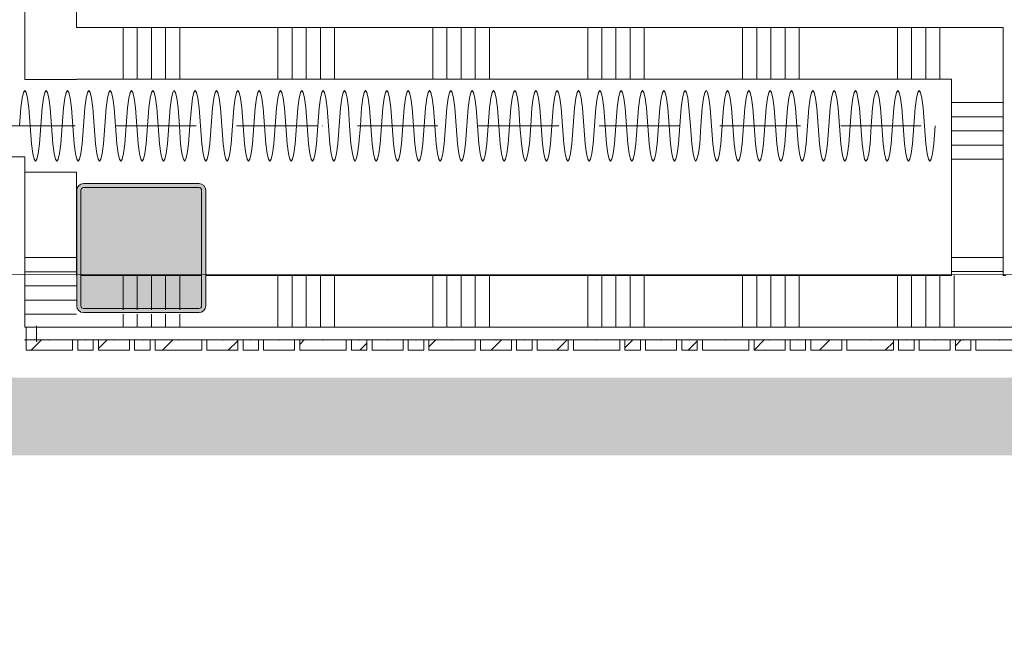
# Model space of a CAD drawing. Header units: millimetres. Extents: x -850 to 154668, y -80411 to 71019.
# Tile 149 of 236: x 38690 to 40597, y 29345 to 30570. Entities that reach past the tile are written whole.
import ezdxf

# ---------------------------------------------------------------- set-up
doc = ezdxf.new("R2010")
doc.units = ezdxf.units.MM
doc.header["$MEASUREMENT"] = 0
for name, pattern in [('B0602', [312.5, 0, -312.5]), ('B0701', [234.119993, 155.999994, -78.119999]), ('B0703', [468.700004, 312.5, -156.200004])]:
    doc.linetypes.add(name, pattern=pattern)
for name, color, linetype in [('New_22 NC Binnenwanden', 7, 'Continuous'), ('New_22 NC Binnenwanden Doorsnede-arcering', 7, 'Continuous'), ('New_72 VI kastenwanden', 7, 'Continuous'), ('New_Info Wandafwerking aanduiding', 7, 'Continuous'), ('New_Info Wandafwerking aanduiding Doorsnede-arcering', 7, 'Continuous'), ('New_Z Ruimtefuncties Zone omranding', 7, 'Continuous'), ('S-COLS-____-OTLN.RVT S', 7, 'Continuous'), ('S-COLS-____-OTLN.RVT S 2D arcering', 7, 'Continuous')]:
    doc.layers.add(name, color=color, linetype=linetype)
pattern_1 = [(45, (0, 0), (-63.63961, 63.63961), [])]

# ---------------------------------------------------------------- blocks, each defined once
blk = doc.blocks.new('Curtain Wall_83_1')
at = {"layer": 'New_22 NC Binnenwanden Doorsnede-arcering', "linetype": 'Continuous', "lineweight": 0, "true_color": 0x000000}
h = blk.add_hatch(dxfattribs=at)
h.set_pattern_fill('310_Naaldhout__01__0001', color=18, style=0, pattern_type=2)
h.set_pattern_definition(pattern_1)
h.paths.add_polyline_path([(38702.6, 29950), (38722.6, 29950), (38722.6, 29975), (38702.6, 29975)])
at = {"layer": 'New_22 NC Binnenwanden', "color": 7, "linetype": 'Continuous', "lineweight": 0}
for p, q in [((38722.6, 29975), (38702.6, 29975)), ((38702.6, 29975), (38702.6, 29950)), ((38722.6, 29975), (38722.6, 29950)), ((38722.6, 29950), (38702.6, 29950))]:
    blk.add_line(p, q, dxfattribs=at)
at = {"layer": 'New_22 NC Binnenwanden', "color": 9, "linetype": 'B0703', "lineweight": 0}
for p, q in [((38722.6, 29977.5), (38722.6, 29977.5)), ((38722.6, 29947.5), (38722.6, 29947.5))]:
    blk.add_line(p, q, dxfattribs=at)
at = {"layer": 'New_22 NC Binnenwanden', "color": 1, "linetype": 'Continuous', "lineweight": 0}
for p, q in [((38722.6, 29977.5), (38722.6, 29977.5)), ((38722.6, 29977.5), (38722.6, 29977.5)), ((38722.6, 29962.5), (38722.6, 29977.5)), ((38722.6, 29947.5), (38722.6, 29962.5)), ((38722.6, 29947.5), (38722.6, 29947.5))]:
    blk.add_line(p, q, dxfattribs=at)
at = {"layer": 'New_22 NC Binnenwanden', "color": 9, "linetype": 'B0703', "lineweight": 0}
blk.add_point((38722.6, 29962.5), dxfattribs=at)
at = {"layer": 'New_22 NC Binnenwanden', "color": 1, "linetype": 'Continuous', "lineweight": 0}
for p in [(38722.6, 29962.5), (38722.6, 29962.5), (38722.6, 29947.5)]:
    blk.add_point(p, dxfattribs=at)
blk = doc.blocks.new('Curtain Wall_92_1')
at = {"layer": 'New_22 NC Binnenwanden Doorsnede-arcering', "linetype": 'Continuous', "lineweight": 0, "true_color": 0x000000}
h = blk.add_hatch(dxfattribs=at)
h.set_pattern_fill('310_Naaldhout__01__0001', color=18, style=0, pattern_type=2)
h.set_pattern_definition(pattern_1)
h.paths.add_polyline_path([(38702.6, 29930), (38792.6, 29930), (38792.6, 29950), (38702.6, 29950)])
h = blk.add_hatch(dxfattribs=at)
h.set_pattern_fill('310_Naaldhout__01__0001', color=18, style=0, pattern_type=2)
h.set_pattern_definition(pattern_1)
h.paths.add_polyline_path([(38802.6, 29930), (38832.6, 29930), (38832.6, 29950), (38802.6, 29950)])
h = blk.add_hatch(dxfattribs=at)
h.set_pattern_fill('310_Naaldhout__01__0001', color=18, style=0, pattern_type=2)
h.set_pattern_definition(pattern_1)
h.paths.add_polyline_path([(38842.6, 29930), (38902.6, 29930), (38902.6, 29950), (38842.6, 29950)])
h = blk.add_hatch(dxfattribs=at)
h.set_pattern_fill('310_Naaldhout__01__0001', color=18, style=0, pattern_type=2)
h.set_pattern_definition(pattern_1)
h.paths.add_polyline_path([(38912.6, 29930), (38942.6, 29930), (38942.6, 29950), (38912.6, 29950)])
h = blk.add_hatch(dxfattribs=at)
h.set_pattern_fill('310_Naaldhout__01__0001', color=18, style=0, pattern_type=2)
h.set_pattern_definition(pattern_1)
h.paths.add_polyline_path([(38952.6, 29930), (39042.6, 29930), (39042.6, 29950), (38952.6, 29950)])
h = blk.add_hatch(dxfattribs=at)
h.set_pattern_fill('310_Naaldhout__01__0001', color=18, style=0, pattern_type=2)
h.set_pattern_definition(pattern_1)
h.paths.add_polyline_path([(39052.6, 29930), (39112.6, 29930), (39112.6, 29950), (39052.6, 29950)])
h = blk.add_hatch(dxfattribs=at)
h.set_pattern_fill('310_Naaldhout__01__0001', color=18, style=0, pattern_type=2)
h.set_pattern_definition(pattern_1)
h.paths.add_polyline_path([(39122.6, 29930), (39152.6, 29930), (39152.6, 29950), (39122.6, 29950)])
h = blk.add_hatch(dxfattribs=at)
h.set_pattern_fill('310_Naaldhout__01__0001', color=18, style=0, pattern_type=2)
h.set_pattern_definition(pattern_1)
h.paths.add_polyline_path([(39162.6, 29930), (39222.6, 29930), (39222.6, 29950), (39162.6, 29950)])
h = blk.add_hatch(dxfattribs=at)
h.set_pattern_fill('310_Naaldhout__01__0001', color=18, style=0, pattern_type=2)
h.set_pattern_definition(pattern_1)
h.paths.add_polyline_path([(39232.6, 29930), (39322.6, 29930), (39322.6, 29950), (39232.6, 29950)])
h = blk.add_hatch(dxfattribs=at)
h.set_pattern_fill('310_Naaldhout__01__0001', color=18, style=0, pattern_type=2)
h.set_pattern_definition(pattern_1)
h.paths.add_polyline_path([(39332.6, 29930), (39362.6, 29930), (39362.6, 29950), (39332.6, 29950)])
h = blk.add_hatch(dxfattribs=at)
h.set_pattern_fill('310_Naaldhout__01__0001', color=18, style=0, pattern_type=2)
h.set_pattern_definition(pattern_1)
h.paths.add_polyline_path([(39372.6, 29930), (39432.6, 29930), (39432.6, 29950), (39372.6, 29950)])
h = blk.add_hatch(dxfattribs=at)
h.set_pattern_fill('310_Naaldhout__01__0001', color=18, style=0, pattern_type=2)
h.set_pattern_definition(pattern_1)
h.paths.add_polyline_path([(39442.6, 29930), (39472.6, 29930), (39472.6, 29950), (39442.6, 29950)])
h = blk.add_hatch(dxfattribs=at)
h.set_pattern_fill('310_Naaldhout__01__0001', color=18, style=0, pattern_type=2)
h.set_pattern_definition(pattern_1)
h.paths.add_polyline_path([(39482.6, 29930), (39572.6, 29930), (39572.6, 29950), (39482.6, 29950)])
h = blk.add_hatch(dxfattribs=at)
h.set_pattern_fill('310_Naaldhout__01__0001', color=18, style=0, pattern_type=2)
h.set_pattern_definition(pattern_1)
h.paths.add_polyline_path([(39582.6, 29930), (39642.6, 29930), (39642.6, 29950), (39582.6, 29950)])
h = blk.add_hatch(dxfattribs=at)
h.set_pattern_fill('310_Naaldhout__01__0001', color=18, style=0, pattern_type=2)
h.set_pattern_definition(pattern_1)
h.paths.add_polyline_path([(39652.6, 29930), (39682.6, 29930), (39682.6, 29950), (39652.6, 29950)])
h = blk.add_hatch(dxfattribs=at)
h.set_pattern_fill('310_Naaldhout__01__0001', color=18, style=0, pattern_type=2)
h.set_pattern_definition(pattern_1)
h.paths.add_polyline_path([(39692.6, 29930), (39752.6, 29930), (39752.6, 29950), (39692.6, 29950)])
h = blk.add_hatch(dxfattribs=at)
h.set_pattern_fill('310_Naaldhout__01__0001', color=18, style=0, pattern_type=2)
h.set_pattern_definition(pattern_1)
h.paths.add_polyline_path([(39762.6, 29930), (39852.6, 29930), (39852.6, 29950), (39762.6, 29950)])
h = blk.add_hatch(dxfattribs=at)
h.set_pattern_fill('310_Naaldhout__01__0001', color=18, style=0, pattern_type=2)
h.set_pattern_definition(pattern_1)
h.paths.add_polyline_path([(39862.6, 29930), (39892.6, 29930), (39892.6, 29950), (39862.6, 29950)])
h = blk.add_hatch(dxfattribs=at)
h.set_pattern_fill('310_Naaldhout__01__0001', color=18, style=0, pattern_type=2)
h.set_pattern_definition(pattern_1)
h.paths.add_polyline_path([(39902.6, 29930), (39962.6, 29930), (39962.6, 29950), (39902.6, 29950)])
h = blk.add_hatch(dxfattribs=at)
h.set_pattern_fill('310_Naaldhout__01__0001', color=18, style=0, pattern_type=2)
h.set_pattern_definition(pattern_1)
h.paths.add_polyline_path([(39972.6, 29930), (40002.6, 29930), (40002.6, 29950), (39972.6, 29950)])
h = blk.add_hatch(dxfattribs=at)
h.set_pattern_fill('310_Naaldhout__01__0001', color=18, style=0, pattern_type=2)
h.set_pattern_definition(pattern_1)
h.paths.add_polyline_path([(40012.6, 29930), (40102.6, 29930), (40102.6, 29950), (40012.6, 29950)])
h = blk.add_hatch(dxfattribs=at)
h.set_pattern_fill('310_Naaldhout__01__0001', color=18, style=0, pattern_type=2)
h.set_pattern_definition(pattern_1)
h.paths.add_polyline_path([(40112.6, 29930), (40172.6, 29930), (40172.6, 29950), (40112.6, 29950)])
h = blk.add_hatch(dxfattribs=at)
h.set_pattern_fill('310_Naaldhout__01__0001', color=18, style=0, pattern_type=2)
h.set_pattern_definition(pattern_1)
h.paths.add_polyline_path([(40182.6, 29930), (40212.6, 29930), (40212.6, 29950), (40182.6, 29950)])
h = blk.add_hatch(dxfattribs=at)
h.set_pattern_fill('310_Naaldhout__01__0001', color=18, style=0, pattern_type=2)
h.set_pattern_definition(pattern_1)
h.paths.add_polyline_path([(40222.6, 29930), (40282.6, 29930), (40282.6, 29950), (40222.6, 29950)])
h = blk.add_hatch(dxfattribs=at)
h.set_pattern_fill('310_Naaldhout__01__0001', color=18, style=0, pattern_type=2)
h.set_pattern_definition(pattern_1)
h.paths.add_polyline_path([(40292.6, 29930), (40382.6, 29930), (40382.6, 29950), (40292.6, 29950)])
h = blk.add_hatch(dxfattribs=at)
h.set_pattern_fill('310_Naaldhout__01__0001', color=18, style=0, pattern_type=2)
h.set_pattern_definition(pattern_1)
h.paths.add_polyline_path([(40392.6, 29930), (40422.6, 29930), (40422.6, 29950), (40392.6, 29950)])
h = blk.add_hatch(dxfattribs=at)
h.set_pattern_fill('310_Naaldhout__01__0001', color=18, style=0, pattern_type=2)
h.set_pattern_definition(pattern_1)
h.paths.add_polyline_path([(40432.6, 29930), (40492.6, 29930), (40492.6, 29950), (40432.6, 29950)])
h = blk.add_hatch(dxfattribs=at)
h.set_pattern_fill('310_Naaldhout__01__0001', color=18, style=0, pattern_type=2)
h.set_pattern_definition(pattern_1)
h.paths.add_polyline_path([(40502.6, 29930), (40532.6, 29930), (40532.6, 29950), (40502.6, 29950)])
h = blk.add_hatch(dxfattribs=at)
h.set_pattern_fill('310_Naaldhout__01__0001', color=18, style=0, pattern_type=2)
h.set_pattern_definition(pattern_1)
h.paths.add_polyline_path([(40542.6, 29930), (40632.6, 29930), (40632.6, 29950), (40542.6, 29950)])
at = {"layer": 'New_22 NC Binnenwanden', "color": 9, "linetype": 'B0703', "lineweight": 0}
for p, q in [((38747.6, 29950), (38700, 29950)), ((38817.6, 29950), (38747.6, 29950)), ((38872.6, 29950), (38817.6, 29950)), ((38927.6, 29950), (38872.6, 29950)), ((38997.6, 29950), (38927.6, 29950)), ((39082.6, 29950), (38997.6, 29950)), ((39137.6, 29950), (39082.6, 29950)), ((39192.6, 29950), (39137.6, 29950)), ((39277.6, 29950), (39192.6, 29950)), ((39347.6, 29950), (39277.6, 29950)), ((39402.6, 29950), (39347.6, 29950)), ((39457.6, 29950), (39402.6, 29950)), ((39527.6, 29950), (39457.6, 29950)), ((39612.6, 29950), (39527.6, 29950)), ((39667.6, 29950), (39612.6, 29950)), ((39722.6, 29950), (39667.6, 29950)), ((39807.6, 29950), (39722.6, 29950)), ((39877.6, 29950), (39807.6, 29950)), ((39932.6, 29950), (39877.6, 29950)), ((39987.6, 29950), (39932.6, 29950)), ((40057.6, 29950), (39987.6, 29950)), ((40142.6, 29950), (40057.6, 29950)), ((40197.6, 29950), (40142.6, 29950)), ((40252.6, 29950), (40197.6, 29950)), ((40337.6, 29950), (40252.6, 29950)), ((40407.6, 29950), (40337.6, 29950)), ((40462.6, 29950), (40407.6, 29950)), ((40517.6, 29950), (40462.6, 29950)), ((40587.6, 29950), (40517.6, 29950)), ((40672.6, 29950), (40587.6, 29950))]:
    blk.add_line(p, q, dxfattribs=at)
at = {"layer": 'New_22 NC Binnenwanden', "color": 1, "linetype": 'Continuous', "lineweight": 0}
for p, q in [((38700, 29950), (38747.6, 29950)), ((38747.6, 29950), (38817.6, 29950)), ((38817.6, 29950), (38872.6, 29950)), ((38872.6, 29950), (38927.6, 29950)), ((38927.6, 29950), (38997.6, 29950)), ((38997.6, 29950), (39082.6, 29950)), ((39082.6, 29950), (39137.6, 29950)), ((39137.6, 29950), (39192.6, 29950)), ((39192.6, 29950), (39277.6, 29950)), ((39277.6, 29950), (39347.6, 29950)), ((39347.6, 29950), (39402.6, 29950)), ((39402.6, 29950), (39457.6, 29950)), ((39457.6, 29950), (39527.6, 29950)), ((39527.6, 29950), (39612.6, 29950)), ((39612.6, 29950), (39667.6, 29950)), ((39667.6, 29950), (39722.6, 29950)), ((39722.6, 29950), (39807.6, 29950)), ((39807.6, 29950), (39877.6, 29950)), ((39877.6, 29950), (39932.6, 29950)), ((39932.6, 29950), (39987.6, 29950)), ((39987.6, 29950), (40057.6, 29950)), ((40057.6, 29950), (40142.6, 29950)), ((40142.6, 29950), (40197.6, 29950)), ((40197.6, 29950), (40252.6, 29950)), ((40252.6, 29950), (40337.6, 29950)), ((40337.6, 29950), (40407.6, 29950)), ((40407.6, 29950), (40462.6, 29950)), ((40462.6, 29950), (40517.6, 29950)), ((40517.6, 29950), (40587.6, 29950)), ((40587.6, 29950), (40672.6, 29950))]:
    blk.add_line(p, q, dxfattribs=at)
at = {"layer": 'New_22 NC Binnenwanden', "color": 7, "linetype": 'Continuous', "lineweight": 0}
for p, q in [((38702.6, 29950), (38702.6, 29930)), ((38792.6, 29950), (38702.6, 29950)), ((38792.6, 29950), (38792.6, 29930)), ((38802.6, 29950), (38802.6, 29930)), ((38832.6, 29950), (38802.6, 29950)), ((38832.6, 29950), (38832.6, 29930)), ((38842.6, 29950), (38842.6, 29930)), ((38902.6, 29950), (38842.6, 29950)), ((38902.6, 29950), (38902.6, 29930)), ((38912.6, 29950), (38912.6, 29930)), ((38942.6, 29950), (38912.6, 29950)), ((38942.6, 29950), (38942.6, 29930)), ((38952.6, 29950), (38952.6, 29930)), ((39042.6, 29950), (38952.6, 29950)), ((39042.6, 29950), (39042.6, 29930)), ((39052.6, 29950), (39052.6, 29930)), ((39112.6, 29950), (39052.6, 29950)), ((39112.6, 29950), (39112.6, 29930)), ((39122.6, 29950), (39122.6, 29930)), ((39152.6, 29950), (39122.6, 29950)), ((39152.6, 29950), (39152.6, 29930)), ((39162.6, 29950), (39162.6, 29930)), ((39222.6, 29950), (39162.6, 29950)), ((39222.6, 29950), (39222.6, 29930)), ((39232.6, 29950), (39232.6, 29930)), ((39322.6, 29950), (39232.6, 29950)), ((39322.6, 29950), (39322.6, 29930)), ((39332.6, 29950), (39332.6, 29930)), ((39362.6, 29950), (39332.6, 29950)), ((39362.6, 29950), (39362.6, 29930)), ((39372.6, 29950), (39372.6, 29930)), ((39432.6, 29950), (39372.6, 29950)), ((39432.6, 29950), (39432.6, 29930)), ((39442.6, 29950), (39442.6, 29930)), ((39472.6, 29950), (39442.6, 29950)), ((39472.6, 29950), (39472.6, 29930)), ((39482.6, 29950), (39482.6, 29930)), ((39572.6, 29950), (39482.6, 29950)), ((39572.6, 29950), (39572.6, 29930)), ((39582.6, 29950), (39582.6, 29930)), ((39642.6, 29950), (39582.6, 29950)), ((39642.6, 29950), (39642.6, 29930)), ((39652.6, 29950), (39652.6, 29930)), ((39682.6, 29950), (39652.6, 29950)), ((39682.6, 29950), (39682.6, 29930)), ((39692.6, 29950), (39692.6, 29930)), ((39752.6, 29950), (39692.6, 29950)), ((39752.6, 29950), (39752.6, 29930)), ((39762.6, 29950), (39762.6, 29930)), ((39852.6, 29950), (39762.6, 29950)), ((39852.6, 29950), (39852.6, 29930)), ((39862.6, 29950), (39862.6, 29930)), ((39892.6, 29950), (39862.6, 29950)), ((39892.6, 29950), (39892.6, 29930)), ((39902.6, 29950), (39902.6, 29930)), ((39962.6, 29950), (39902.6, 29950)), ((39962.6, 29950), (39962.6, 29930)), ((39972.6, 29950), (39972.6, 29930)), ((40002.6, 29950), (39972.6, 29950)), ((40002.6, 29950), (40002.6, 29930)), ((40012.6, 29950), (40012.6, 29930)), ((40102.6, 29950), (40012.6, 29950)), ((40102.6, 29950), (40102.6, 29930)), ((40112.6, 29950), (40112.6, 29930)), ((40172.6, 29950), (40112.6, 29950)), ((40172.6, 29950), (40172.6, 29930)), ((40182.6, 29950), (40182.6, 29930)), ((40212.6, 29950), (40182.6, 29950)), ((40212.6, 29950), (40212.6, 29930)), ((40222.6, 29950), (40222.6, 29930)), ((40282.6, 29950), (40222.6, 29950)), ((40282.6, 29950), (40282.6, 29930)), ((40292.6, 29950), (40292.6, 29930)), ((40382.6, 29950), (40292.6, 29950)), ((40382.6, 29950), (40382.6, 29930)), ((40392.6, 29950), (40392.6, 29930)), ((40422.6, 29950), (40392.6, 29950)), ((40422.6, 29950), (40422.6, 29930)), ((40432.6, 29950), (40432.6, 29930)), ((40492.6, 29950), (40432.6, 29950)), ((40492.6, 29950), (40492.6, 29930)), ((40502.6, 29950), (40502.6, 29930)), ((40532.6, 29950), (40502.6, 29950)), ((40532.6, 29950), (40532.6, 29930)), ((40542.6, 29950), (40542.6, 29930)), ((40632.6, 29950), (40542.6, 29950)), ((38792.6, 29930), (38702.6, 29930)), ((38832.6, 29930), (38802.6, 29930)), ((38902.6, 29930), (38842.6, 29930)), ((38942.6, 29930), (38912.6, 29930)), ((39042.6, 29930), (38952.6, 29930)), ((39112.6, 29930), (39052.6, 29930)), ((39152.6, 29930), (39122.6, 29930)), ((39222.6, 29930), (39162.6, 29930)), ((39322.6, 29930), (39232.6, 29930)), ((39362.6, 29930), (39332.6, 29930)), ((39432.6, 29930), (39372.6, 29930)), ((39472.6, 29930), (39442.6, 29930)), ((39572.6, 29930), (39482.6, 29930)), ((39642.6, 29930), (39582.6, 29930)), ((39682.6, 29930), (39652.6, 29930)), ((39752.6, 29930), (39692.6, 29930)), ((39852.6, 29930), (39762.6, 29930)), ((39892.6, 29930), (39862.6, 29930)), ((39962.6, 29930), (39902.6, 29930)), ((40002.6, 29930), (39972.6, 29930)), ((40102.6, 29930), (40012.6, 29930)), ((40172.6, 29930), (40112.6, 29930)), ((40212.6, 29930), (40182.6, 29930)), ((40282.6, 29930), (40222.6, 29930)), ((40382.6, 29930), (40292.6, 29930)), ((40422.6, 29930), (40392.6, 29930)), ((40492.6, 29930), (40432.6, 29930)), ((40532.6, 29930), (40502.6, 29930)), ((40632.6, 29930), (40542.6, 29930))]:
    blk.add_line(p, q, dxfattribs=at)
at = {"layer": 'New_22 NC Binnenwanden', "color": 9, "linetype": 'B0703', "lineweight": 0}
for p in [(38700, 29950), (38747.6, 29950), (38817.6, 29950), (38872.6, 29950), (38927.6, 29950), (38997.6, 29950), (39082.6, 29950), (39137.6, 29950), (39192.6, 29950), (39277.6, 29950), (39347.6, 29950), (39402.6, 29950), (39457.6, 29950), (39527.6, 29950), (39612.6, 29950), (39667.6, 29950), (39722.6, 29950), (39807.6, 29950), (39877.6, 29950), (39932.6, 29950), (39987.6, 29950), (40057.6, 29950), (40142.6, 29950), (40197.6, 29950), (40252.6, 29950), (40337.6, 29950), (40407.6, 29950), (40462.6, 29950), (40517.6, 29950), (40587.6, 29950)]:
    blk.add_point(p, dxfattribs=at)
at = {"layer": 'New_22 NC Binnenwanden', "color": 1, "linetype": 'Continuous', "lineweight": 0}
for p in [(38700, 29950), (38747.6, 29950), (38817.6, 29950), (38872.6, 29950), (38927.6, 29950), (38997.6, 29950), (39082.6, 29950), (39137.6, 29950), (39192.6, 29950), (39277.6, 29950), (39347.6, 29950), (39402.6, 29950), (39457.6, 29950), (39527.6, 29950), (39612.6, 29950), (39667.6, 29950), (39722.6, 29950), (39807.6, 29950), (39877.6, 29950), (39932.6, 29950), (39987.6, 29950), (40057.6, 29950), (40142.6, 29950), (40197.6, 29950), (40252.6, 29950), (40337.6, 29950), (40407.6, 29950), (40462.6, 29950), (40517.6, 29950), (40587.6, 29950)]:
    blk.add_point(p, dxfattribs=at)
blk = doc.blocks.new('*X1107')
at = {"layer": 'New_22 NC Binnenwanden Doorsnede-arcering', "color": 254, "linetype": 'Continuous', "lineweight": 0, "true_color": 0xe9ebeb}
for p, q in [((39190.3, 29975), (39190.3, 30075)), ((39217.7, 29975), (39217.7, 30075)), ((39245.1, 29975), (39245.1, 30075)), ((39272.6, 29975), (39272.6, 30075)), ((39300, 29975), (39300, 30075)), ((39490.3, 29975), (39490.3, 30075)), ((39517.7, 29975), (39517.7, 30075)), ((39545.1, 29975), (39545.1, 30075)), ((39572.6, 29975), (39572.6, 30075)), ((39600, 29975), (39600, 30075)), ((39790.3, 29975), (39790.3, 30075)), ((39817.7, 29975), (39817.7, 30075)), ((39845.1, 29975), (39845.1, 30075)), ((39872.6, 29975), (39872.6, 30075)), ((39900, 29975), (39900, 30075)), ((40090.3, 29975), (40090.3, 30075)), ((40117.7, 29975), (40117.7, 30075)), ((40145.1, 29975), (40145.1, 30075)), ((40172.6, 29975), (40172.6, 30075)), ((40200, 29975), (40200, 30075)), ((40390.3, 29975), (40390.3, 30075)), ((40417.7, 29975), (40417.7, 30075)), ((40445.1, 29975), (40445.1, 30075)), ((40472.6, 29975), (40472.6, 30075)), ((40500, 29975), (40500, 30075)), ((38890.3, 29975), (38890.3, 30000)), ((38917.7, 29975), (38917.7, 30000)), ((38945.1, 29975), (38945.1, 30000)), ((38972.6, 29975), (38972.6, 30000)), ((39000, 29975), (39000, 30000))]:
    blk.add_line(p, q, dxfattribs=at)
blk = doc.blocks.new('*X1110')
at = {"layer": 'New_22 NC Binnenwanden Doorsnede-arcering', "color": 254, "linetype": 'Continuous', "lineweight": 0, "true_color": 0xe9ebeb}
for p, q in [((38890.3, 30008), (38890.3, 30075)), ((38917.7, 30008), (38917.7, 30075)), ((38945.1, 30008), (38945.1, 30075)), ((38972.6, 30008), (38972.6, 30075)), ((39000, 30008), (39000, 30075))]:
    blk.add_line(p, q, dxfattribs=at)
blk = doc.blocks.new('Wall_185_1', base_point=(42574.9, 30075))
at = {"layer": 'New_22 NC Binnenwanden', "color": 8, "linetype": 'Continuous', "lineweight": 0, "true_color": 0x778488, "flags": 128}
for points in [[(39042, 30075), (38808, 30075)], [(40495.1, 30075), (39050, 30075)], [(40600.1, 30075), (40595.1, 30075)], [(38800, 29975), (40600.1, 29975)]]:
    blk.add_lwpolyline(points, dxfattribs=at)
at = {"layer": 'New_22 NC Binnenwanden', "color": 8, "lineweight": 0, "true_color": 0x778488}
for name in ['*X1107', '*X1110']:
    blk.add_blockref(name, (0, 0), dxfattribs=at)
blk = doc.blocks.new('*X1752')
at = {"layer": 'New_22 NC Binnenwanden Doorsnede-arcering', "color": 254, "linetype": 'Continuous', "lineweight": 0, "true_color": 0xe9ebeb}
for p, q in [((40495.1, 30409.7), (40595.1, 30409.7)), ((40495.1, 30382.3), (40595.1, 30382.3)), ((40495.1, 30354.9), (40595.1, 30354.9)), ((40495.1, 30327.4), (40595.1, 30327.4)), ((40495.1, 30300), (40595.1, 30300)), ((40495.1, 30109.7), (40595.1, 30109.7)), ((40495.1, 30082.3), (40595.1, 30082.3))]:
    blk.add_line(p, q, dxfattribs=at)
blk = doc.blocks.new('Wall_361_1', base_point=(40595.1, 30075))
at = {"layer": 'New_22 NC Binnenwanden', "color": 8, "linetype": 'Continuous', "lineweight": 0, "true_color": 0x778488, "flags": 128}
for points in [[(40595.1, 30555), (40495.1, 30555)], [(40595.1, 30075), (40595.1, 30555)], [(40495.1, 30455), (40495.1, 30075)]]:
    blk.add_lwpolyline(points, dxfattribs=at)
at = {"layer": 'New_22 NC Binnenwanden', "color": 8, "lineweight": 0, "true_color": 0x778488}
blk.add_blockref('*X1752', (0, 0), dxfattribs=at)
blk = doc.blocks.new('*X1756')
at = {"layer": 'New_22 NC Binnenwanden Doorsnede-arcering', "color": 254, "linetype": 'Continuous', "lineweight": 0, "true_color": 0xe9ebeb}
for p, q in [((38890.3, 30455), (38890.3, 30555)), ((38917.7, 30455), (38917.7, 30555)), ((38945.1, 30455), (38945.1, 30555)), ((38972.6, 30455), (38972.6, 30555)), ((39000, 30455), (39000, 30555)), ((39190.3, 30455), (39190.3, 30555)), ((39217.7, 30455), (39217.7, 30555)), ((39245.1, 30455), (39245.1, 30555)), ((39272.6, 30455), (39272.6, 30555)), ((39300, 30455), (39300, 30555)), ((39490.3, 30455), (39490.3, 30555)), ((39517.7, 30455), (39517.7, 30555)), ((39545.1, 30455), (39545.1, 30555)), ((39572.6, 30455), (39572.6, 30555)), ((39600, 30455), (39600, 30555)), ((39790.3, 30455), (39790.3, 30555)), ((39817.7, 30455), (39817.7, 30555)), ((39845.1, 30455), (39845.1, 30555)), ((39872.6, 30455), (39872.6, 30555)), ((39900, 30455), (39900, 30555)), ((40090.3, 30455), (40090.3, 30555)), ((40117.7, 30455), (40117.7, 30555)), ((40145.1, 30455), (40145.1, 30555)), ((40172.6, 30455), (40172.6, 30555)), ((40200, 30455), (40200, 30555)), ((40390.3, 30455), (40390.3, 30555)), ((40417.7, 30455), (40417.7, 30555)), ((40445.1, 30455), (40445.1, 30555)), ((40472.6, 30455), (40472.6, 30555))]:
    blk.add_line(p, q, dxfattribs=at)
blk = doc.blocks.new('Wall_362_1', base_point=(40595.1, 30555))
at = {"layer": 'New_22 NC Binnenwanden', "color": 8, "linetype": 'Continuous', "lineweight": 0, "true_color": 0x778488, "flags": 128}
for points in [[(40495.1, 30555), (38800, 30555)], [(38800, 30455), (40495.1, 30455)]]:
    blk.add_lwpolyline(points, dxfattribs=at)
at = {"layer": 'New_22 NC Binnenwanden', "color": 8, "lineweight": 0, "true_color": 0x778488}
blk.add_blockref('*X1756', (0, 0), dxfattribs=at)
blk = doc.blocks.new('Column 140[140]_1', base_point=(0.5, 3))
at = {"layer": 'S-COLS-____-OTLN.RVT S 2D arcering', "linetype": 'Continuous', "lineweight": 0, "true_color": 0x778488}
h = blk.add_hatch(color=8, dxfattribs=at)
h.paths.add_polyline_path([(38800.5, 30016), (38801.5, 30011), (38804.3, 30006.8), (38808.5, 30004), (38813.5, 30003), (39037.5, 30003), (39042.5, 30004), (39046.7, 30006.8), (39049.5, 30011), (39050.5, 30016), (39050.5, 30240), (39049.5, 30244.9), (39046.7, 30249.2), (39042.5, 30252), (39037.5, 30253), (38813.5, 30253), (38808.5, 30252), (38804.3, 30249.2), (38801.5, 30244.9), (38800.5, 30240)])
h.paths.add_polyline_path([(39037.5, 30011), (38813.5, 30011), (38811.6, 30011.3), (38810, 30012.4), (38808.9, 30014), (38808.5, 30016), (38808.5, 30240), (38808.9, 30241.9), (38810, 30243.5), (38811.6, 30244.6), (38813.5, 30245), (39037.5, 30245), (39039.4, 30244.6), (39041.1, 30243.5), (39042.1, 30241.9), (39042.5, 30240), (39042.5, 30016), (39042.1, 30014), (39041.1, 30012.4), (39039.4, 30011.3)], flags=0)
blk.add_hatch(color=8, dxfattribs=at).paths.add_polyline_path([(39037.5, 30245), (38813.5, 30245), (38811.6, 30244.6), (38810, 30243.5), (38808.9, 30241.9), (38808.5, 30240), (38808.5, 30016), (38808.9, 30014), (38810, 30012.4), (38811.6, 30011.3), (38813.5, 30011), (39037.5, 30011), (39039.4, 30011.3), (39041.1, 30012.4), (39042.1, 30014), (39042.5, 30016), (39042.5, 30240), (39042.1, 30241.9), (39041.1, 30243.5), (39039.4, 30244.6)])
at = {"layer": 'S-COLS-____-OTLN.RVT S', "color": 1, "linetype": 'Continuous', "lineweight": 0}
for p, q in [((38813.5, 30253), (38808.5, 30252)), ((39037.5, 30253), (38813.5, 30253)), ((39042.5, 30252), (39037.5, 30253)), ((38801.5, 30244.9), (38800.5, 30240)), ((38800.5, 30240), (38800.5, 30016)), ((38804.3, 30249.2), (38801.5, 30244.9)), ((38808.5, 30252), (38804.3, 30249.2)), ((38808.5, 30240), (38808.9, 30241.9)), ((38808.5, 30016), (38808.5, 30240)), ((38808.9, 30241.9), (38810, 30243.5)), ((38810, 30243.5), (38811.6, 30244.6)), ((38811.6, 30244.6), (38813.5, 30245)), ((38813.5, 30245), (39037.5, 30245)), ((39037.5, 30245), (39039.4, 30244.6)), ((39039.4, 30244.6), (39041.1, 30243.5)), ((39041.1, 30243.5), (39042.1, 30241.9)), ((39042.1, 30241.9), (39042.5, 30240)), ((39046.7, 30249.2), (39042.5, 30252)), ((39042.5, 30240), (39042.5, 30016)), ((39049.5, 30244.9), (39046.7, 30249.2)), ((39050.5, 30240), (39049.5, 30244.9)), ((39050.5, 30016), (39050.5, 30240)), ((38800.5, 30016), (38801.5, 30011)), ((38801.5, 30011), (38804.3, 30006.8)), ((38804.3, 30006.8), (38808.5, 30004)), ((38808.9, 30014), (38808.5, 30016)), ((38810, 30012.4), (38808.9, 30014)), ((38811.6, 30011.3), (38810, 30012.4)), ((38813.5, 30011), (38811.6, 30011.3)), ((39037.5, 30011), (38813.5, 30011)), ((39039.4, 30011.3), (39037.5, 30011)), ((39041.1, 30012.4), (39039.4, 30011.3)), ((39042.1, 30014), (39041.1, 30012.4)), ((39042.5, 30016), (39042.1, 30014)), ((39042.5, 30004), (39046.7, 30006.8)), ((39046.7, 30006.8), (39049.5, 30011)), ((39049.5, 30011), (39050.5, 30016)), ((38808.5, 30004), (38813.5, 30003)), ((38813.5, 30003), (39037.5, 30003)), ((39037.5, 30003), (39042.5, 30004))]:
    blk.add_line(p, q, dxfattribs=at)
blk = doc.blocks.new('*X3221')
at = {"layer": 'New_22 NC Binnenwanden Doorsnede-arcering', "color": 254, "linetype": 'Continuous', "lineweight": 0, "true_color": 0xe9ebeb}
for p, q in [((38700, 31307.9), (38800, 31307.9)), ((38700, 31280.5), (38800, 31280.5)), ((38700, 31253), (38800, 31253)), ((38700, 31225.6), (38800, 31225.6)), ((38700, 31198.2), (38800, 31198.2)), ((38700, 31007.9), (38800, 31007.9)), ((38700, 30980.5), (38800, 30980.5)), ((38700, 30953), (38800, 30953)), ((38700, 30925.6), (38800, 30925.6)), ((38700, 30898.2), (38800, 30898.2)), ((38700, 30707.9), (38800, 30707.9)), ((38700, 30680.5), (38800, 30680.5)), ((38700, 30653), (38800, 30653)), ((38700, 30625.6), (38800, 30625.6)), ((38700, 30598.2), (38800, 30598.2))]:
    blk.add_line(p, q, dxfattribs=at)
blk = doc.blocks.new('Wall_691_1', base_point=(38800, 31354.9))
at = {"layer": 'New_22 NC Binnenwanden', "color": 8, "linetype": 'Continuous', "lineweight": 0, "true_color": 0x778488, "flags": 128}
for points in [[(38700, 31354.9), (38700, 30454.8)], [(38800, 31354.9), (38700, 31354.9)], [(38800, 30555), (38800, 31354.9)], [(38800, 30454.8), (38700, 30454.8)]]:
    blk.add_lwpolyline(points, dxfattribs=at)
at = {"layer": 'New_22 NC Binnenwanden', "color": 8, "lineweight": 0, "true_color": 0x778488}
blk.add_blockref('*X3221', (0, 0), dxfattribs=at)
blk = doc.blocks.new('*X3223')
at = {"layer": 'New_22 NC Binnenwanden Doorsnede-arcering', "color": 254, "linetype": 'Continuous', "lineweight": 0, "true_color": 0xe9ebeb}
for p, q in [((38700, 30109.5), (38800, 30109.5)), ((38700, 30082), (38800, 30082)), ((38700, 30054.6), (38800, 30054.6)), ((38700, 30027.2), (38800, 30027.2)), ((38700, 29999.7), (38800, 29999.7))]:
    blk.add_line(p, q, dxfattribs=at)
blk = doc.blocks.new('Wall_692_1', base_point=(38800, 30275))
at = {"layer": 'New_22 NC Binnenwanden', "color": 8, "linetype": 'Continuous', "lineweight": 0, "true_color": 0x778488, "flags": 128}
for points in [[(38700, 30275), (38700, 29975)], [(38800, 30275), (38700, 30275)], [(38800, 30075), (38800, 30275)], [(38800, 29975), (38700, 29975)]]:
    blk.add_lwpolyline(points, dxfattribs=at)
at = {"layer": 'New_22 NC Binnenwanden', "color": 8, "lineweight": 0, "true_color": 0x778488}
blk.add_blockref('*X3223', (0, 0), dxfattribs=at)
blk = doc.blocks.new('Wall_751_1', base_point=(30965.6, 29876.7))
at = {"layer": 'New_Info Wandafwerking aanduiding Doorsnede-arcering', "linetype": 'Continuous', "lineweight": 0, "true_color": 0x99a3a6}
blk.add_hatch(color=253, dxfattribs=at).paths.add_polyline_path([(30965, 29726.7), (47275.4, 29726.7), (47275.4, 29876.7), (30965.6, 29876.7)])
blk = doc.blocks.new('Curtain #1580_3')
at = {"layer": 'New_72 VI kastenwanden', "color": 255, "linetype": 'B0602', "lineweight": 0}
blk.add_line((0, 0), (8377.2, 0), dxfattribs=at)
at = {"layer": 'New_72 VI kastenwanden', "color": 255, "linetype": 'B0701', "lineweight": 0}
blk.add_line((0, 0), (8377.2, 0), dxfattribs=at)
at = {"layer": 'New_72 VI kastenwanden', "color": 7, "linetype": 'Continuous', "lineweight": 0, "flags": 128}
blk.add_lwpolyline([(8377.2, 0), (8374.6, 34.8), (8372, 53.5), (8369.4, 64.6), (8366.9, 68.2), (8364.3, 64.6), (8361.7, 53.5), (8359.1, 34.8), (8356.6, 0), (8354, -34.8), (8351.4, -53.5), (8348.8, -64.6), (8346.2, -68.2), (8343.7, -64.6), (8341.1, -53.5), (8338.5, -34.8), (8335.9, 0), (8333.3, 34.8), (8330.8, 53.5), (8328.2, 64.6), (8325.6, 68.2), (8323, 64.6), (8320.5, 53.5), (8317.9, 34.8), (8315.3, 0), (8312.7, -34.8), (8310.1, -53.5), (8307.6, -64.6), (8305, -68.2), (8302.4, -64.6), (8299.8, -53.5), (8297.3, -34.8), (8294.7, 0), (8292.1, 34.8), (8289.5, 53.5), (8286.9, 64.6), (8284.4, 68.2), (8281.8, 64.6), (8279.2, 53.5), (8276.6, 34.8), (8274.1, 0), (8271.5, -34.8), (8268.9, -53.5), (8266.3, -64.6), (8263.7, -68.2), (8261.2, -64.6), (8258.6, -53.5), (8256, -34.8), (8253.4, 0), (8250.9, 34.8), (8248.3, 53.5), (8245.7, 64.6), (8243.1, 68.2), (8240.5, 64.6), (8238, 53.5), (8235.4, 34.8), (8232.8, 0), (8230.2, -34.8), (8227.6, -53.5), (8225.1, -64.6), (8222.5, -68.2), (8219.9, -64.6), (8217.3, -53.5), (8214.8, -34.8), (8212.2, 0), (8209.6, 34.8), (8207, 53.5), (8204.4, 64.6), (8201.9, 68.2), (8199.3, 64.6), (8196.7, 53.5), (8194.1, 34.8), (8191.6, 0), (8189, -34.8), (8186.4, -53.5), (8183.8, -64.6), (8181.2, -68.2), (8178.7, -64.6), (8176.1, -53.5), (8173.5, -34.8), (8170.9, 0), (8168.4, 34.8), (8165.8, 53.5), (8163.2, 64.6), (8160.6, 68.2), (8158, 64.6), (8155.5, 53.5), (8152.9, 34.8), (8150.3, 0), (8147.7, -34.8), (8145.2, -53.5), (8142.6, -64.6), (8140, -68.2), (8137.4, -64.6), (8134.8, -53.5), (8132.3, -34.8), (8129.7, 0), (8127.1, 34.8), (8124.5, 53.5), (8121.9, 64.6), (8119.4, 68.2), (8116.8, 64.6), (8114.2, 53.5), (8111.6, 34.8), (8109.1, 0), (8106.5, -34.8), (8103.9, -53.5), (8101.3, -64.6), (8098.7, -68.2), (8096.2, -64.6), (8093.6, -53.5), (8091, -34.8), (8088.4, 0), (8085.9, 34.8), (8083.3, 53.5), (8080.7, 64.6), (8078.1, 68.2), (8075.5, 64.6), (8073, 53.5), (8070.4, 34.8), (8067.8, 0), (8065.2, -34.8), (8062.7, -53.5), (8060.1, -64.6), (8057.5, -68.2), (8054.9, -64.6), (8052.3, -53.5), (8049.8, -34.8), (8047.2, 0), (8044.6, 34.8), (8042, 53.5), (8039.5, 64.6), (8036.9, 68.2), (8034.3, 64.6), (8031.7, 53.5), (8029.1, 34.8), (8026.6, 0), (8024, -34.8), (8021.4, -53.5), (8018.8, -64.6), (8016.3, -68.2), (8013.7, -64.6), (8011.1, -53.5), (8008.5, -34.8), (8005.9, 0), (8003.4, 34.8), (8000.8, 53.5), (7998.2, 64.6), (7995.6, 68.2), (7993, 64.6), (7990.5, 53.5), (7987.9, 34.8), (7985.3, 0), (7982.7, -34.8), (7980.2, -53.5), (7977.6, -64.6), (7975, -68.2), (7972.4, -64.6), (7969.8, -53.5), (7967.3, -34.8), (7964.7, 0), (7962.1, 34.8), (7959.5, 53.5), (7957, 64.6), (7954.4, 68.2), (7951.8, 64.6), (7949.2, 53.5), (7946.6, 34.8), (7944.1, 0), (7941.5, -34.8), (7938.9, -53.5), (7936.3, -64.6), (7933.8, -68.2), (7931.2, -64.6), (7928.6, -53.5), (7926, -34.8), (7923.4, 0), (7920.9, 34.8), (7918.3, 53.5), (7915.7, 64.6), (7913.1, 68.2), (7910.6, 64.6), (7908, 53.5), (7905.4, 34.8), (7902.8, 0), (7900.2, -34.8), (7897.7, -53.5), (7895.1, -64.6), (7892.5, -68.2), (7889.9, -64.6), (7887.3, -53.5), (7884.8, -34.8), (7882.2, 0), (7879.6, 34.8), (7877, 53.5), (7874.5, 64.6), (7871.9, 68.2), (7869.3, 64.6), (7866.7, 53.5), (7864.1, 34.8), (7861.6, 0), (7859, -34.8), (7856.4, -53.5), (7853.8, -64.6), (7851.3, -68.2), (7848.7, -64.6), (7846.1, -53.5), (7843.5, -34.8), (7840.9, 0), (7838.4, 34.8), (7835.8, 53.5), (7833.2, 64.6), (7830.6, 68.2), (7828.1, 64.6), (7825.5, 53.5), (7822.9, 34.8), (7820.3, 0), (7817.7, -34.8), (7815.2, -53.5), (7812.6, -64.6), (7810, -68.2), (7807.4, -64.6), (7804.9, -53.5), (7802.3, -34.8), (7799.7, 0), (7797.1, 34.8), (7794.5, 53.5), (7792, 64.6), (7789.4, 68.2), (7786.8, 64.6), (7784.2, 53.5), (7781.6, 34.8), (7779.1, 0), (7776.5, -34.8), (7773.9, -53.5), (7771.3, -64.6), (7768.8, -68.2), (7766.2, -64.6), (7763.6, -53.5), (7761, -34.8), (7758.4, 0), (7755.9, 34.8), (7753.3, 53.5), (7750.7, 64.6), (7748.1, 68.2), (7745.6, 64.6), (7743, 53.5), (7740.4, 34.8), (7737.8, 0), (7735.2, -34.8), (7732.7, -53.5), (7730.1, -64.6), (7727.5, -68.2), (7724.9, -64.6), (7722.4, -53.5), (7719.8, -34.8), (7717.2, 0), (7714.6, 34.8), (7712, 53.5), (7709.5, 64.6), (7706.9, 68.2), (7704.3, 64.6), (7701.7, 53.5), (7699.2, 34.8), (7696.6, 0), (7694, -34.8), (7691.4, -53.5), (7688.8, -64.6), (7686.3, -68.2), (7683.7, -64.6), (7681.1, -53.5), (7678.5, -34.8), (7676, 0), (7673.4, 34.8), (7670.8, 53.5), (7668.2, 64.6), (7665.6, 68.2), (7663.1, 64.6), (7660.5, 53.5), (7657.9, 34.8), (7655.3, 0), (7652.7, -34.8), (7650.2, -53.5), (7647.6, -64.6), (7645, -68.2), (7642.4, -64.6), (7639.9, -53.5), (7637.3, -34.8), (7634.7, 0), (7632.1, 34.8), (7629.5, 53.5), (7627, 64.6), (7624.4, 68.2), (7621.8, 64.6), (7619.2, 53.5), (7616.7, 34.8), (7614.1, 0), (7611.5, -34.8), (7608.9, -53.5), (7606.3, -64.6), (7603.8, -68.2), (7601.2, -64.6), (7598.6, -53.5), (7596, -34.8), (7593.5, 0), (7590.9, 34.8), (7588.3, 53.5), (7585.7, 64.6), (7583.1, 68.2), (7580.6, 64.6), (7578, 53.5), (7575.4, 34.8), (7572.8, 0), (7570.3, -34.8), (7567.7, -53.5), (7565.1, -64.6), (7562.5, -68.2), (7559.9, -64.6), (7557.4, -53.5), (7554.8, -34.8), (7552.2, 0), (7549.6, 34.8), (7547, 53.5), (7544.5, 64.6), (7541.9, 68.2), (7539.3, 64.6), (7536.7, 53.5), (7534.2, 34.8), (7531.6, 0), (7529, -34.8), (7526.4, -53.5), (7523.8, -64.6), (7521.3, -68.2), (7518.7, -64.6), (7516.1, -53.5), (7513.5, -34.8), (7511, 0), (7508.4, 34.8), (7505.8, 53.5), (7503.2, 64.6), (7500.6, 68.2), (7498.1, 64.6), (7495.5, 53.5), (7492.9, 34.8), (7490.3, 0), (7487.8, -34.8), (7485.2, -53.5), (7482.6, -64.6), (7480, -68.2), (7477.4, -64.6), (7474.9, -53.5), (7472.3, -34.8), (7469.7, 0), (7467.1, 34.8), (7464.6, 53.5), (7462, 64.6), (7459.4, 68.2), (7456.8, 64.6), (7454.2, 53.5), (7451.7, 34.8), (7449.1, 0), (7446.5, -34.8), (7443.9, -53.5), (7441.3, -64.6), (7438.8, -68.2), (7436.2, -64.6), (7433.6, -53.5), (7431, -34.8), (7428.5, 0), (7425.9, 34.8), (7423.3, 53.5), (7420.7, 64.6), (7418.1, 68.2), (7415.6, 64.6), (7413, 53.5), (7410.4, 34.8), (7407.8, 0), (7405.3, -34.8), (7402.7, -53.5), (7400.1, -64.6), (7397.5, -68.2), (7394.9, -64.6), (7392.4, -53.5), (7389.8, -34.8), (7387.2, 0), (7384.6, 34.8), (7382.1, 53.5), (7379.5, 64.6), (7376.9, 68.2), (7374.3, 64.6), (7371.7, 53.5), (7369.2, 34.8), (7366.6, 0), (7364, -34.8), (7361.4, -53.5), (7358.9, -64.6), (7356.3, -68.2), (7353.7, -64.6), (7351.1, -53.5), (7348.5, -34.8), (7346, 0), (7343.4, 34.8), (7340.8, 53.5), (7338.2, 64.6), (7335.7, 68.2), (7333.1, 64.6), (7330.5, 53.5), (7327.9, 34.8), (7325.3, 0), (7322.8, -34.8), (7320.2, -53.5), (7317.6, -64.6), (7315, -68.2), (7312.4, -64.6), (7309.9, -53.5), (7307.3, -34.8), (7304.7, 0), (7302.1, 34.8), (7299.6, 53.5), (7297, 64.6), (7294.4, 68.2), (7291.8, 64.6), (7289.2, 53.5), (7286.7, 34.8), (7284.1, 0), (7281.5, -34.8), (7278.9, -53.5), (7276.4, -64.6), (7273.8, -68.2), (7271.2, -64.6), (7268.6, -53.5), (7266, -34.8), (7263.5, 0), (7260.9, 34.8), (7258.3, 53.5), (7255.7, 64.6), (7253.2, 68.2), (7250.6, 64.6), (7248, 53.5), (7245.4, 34.8), (7242.8, 0), (7240.3, -34.8), (7237.7, -53.5), (7235.1, -64.6), (7232.5, -68.2), (7230, -64.6), (7227.4, -53.5), (7224.8, -34.8), (7222.2, 0), (7219.6, 34.8), (7217.1, 53.5), (7214.5, 64.6), (7211.9, 68.2), (7209.3, 64.6), (7206.7, 53.5), (7204.2, 34.8), (7201.6, 0), (7199, -34.8), (7196.4, -53.5), (7193.9, -64.6), (7191.3, -68.2), (7188.7, -64.6), (7186.1, -53.5), (7183.5, -34.8), (7181, 0), (7178.4, 34.8), (7175.8, 53.5), (7173.2, 64.6), (7170.7, 68.2), (7168.1, 64.6), (7165.5, 53.5), (7162.9, 34.8), (7160.3, 0), (7157.8, -34.8), (7155.2, -53.5), (7152.6, -64.6), (7150, -68.2), (7147.5, -64.6), (7144.9, -53.5), (7142.3, -34.8), (7139.7, 0), (7137.1, 34.8), (7134.6, 53.5), (7132, 64.6), (7129.4, 68.2), (7126.8, 64.6), (7124.3, 53.5), (7121.7, 34.8), (7119.1, 0), (7116.5, -34.8), (7113.9, -53.5), (7111.4, -64.6), (7108.8, -68.2), (7106.2, -64.6), (7103.6, -53.5), (7101, -34.8), (7098.5, 0), (7095.9, 34.8), (7093.3, 53.5), (7090.7, 64.6), (7088.2, 68.2), (7085.6, 64.6), (7083, 53.5), (7080.4, 34.8), (7077.8, 0), (7075.3, -34.8), (7072.7, -53.5), (7070.1, -64.6), (7067.5, -68.2), (7065, -64.6), (7062.4, -53.5), (7059.8, -34.8), (7057.2, 0), (7054.6, 34.8), (7052.1, 53.5), (7049.5, 64.6), (7046.9, 68.2), (7044.3, 64.6), (7041.8, 53.5), (7039.2, 34.8), (7036.6, 0), (7034, -34.8), (7031.4, -53.5), (7028.9, -64.6), (7026.3, -68.2), (7023.7, -64.6), (7021.1, -53.5), (7018.6, -34.8), (7016, 0), (7013.4, 34.8), (7010.8, 53.5), (7008.2, 64.6), (7005.7, 68.2), (7003.1, 64.6), (7000.5, 53.5), (6997.9, 34.8), (6995.4, 0), (6992.8, -34.8), (6990.2, -53.5), (6987.6, -64.6), (6985, -68.2), (6982.5, -64.6), (6979.9, -53.5), (6977.3, -34.8), (6974.7, 0), (6972.1, 34.8), (6969.6, 53.5), (6967, 64.6), (6964.4, 68.2), (6961.8, 64.6), (6959.3, 53.5), (6956.7, 34.8), (6954.1, 0), (6951.5, -34.8), (6948.9, -53.5), (6946.4, -64.6), (6943.8, -68.2), (6941.2, -64.6), (6938.6, -53.5), (6936.1, -34.8), (6933.5, 0), (6930.9, 34.8), (6928.3, 53.5), (6925.7, 64.6), (6923.2, 68.2), (6920.6, 64.6), (6918, 53.5), (6915.4, 34.8), (6912.9, 0), (6910.3, -34.8), (6907.7, -53.5), (6905.1, -64.6), (6902.5, -68.2), (6900, -64.6), (6897.4, -53.5), (6894.8, -34.8), (6892.2, 0), (6889.7, 34.8), (6887.1, 53.5), (6884.5, 64.6), (6881.9, 68.2), (6879.3, 64.6), (6876.8, 53.5), (6874.2, 34.8), (6871.6, 0), (6869, -34.8), (6866.4, -53.5), (6863.9, -64.6), (6861.3, -68.2), (6858.7, -64.6), (6856.1, -53.5), (6853.6, -34.8), (6851, 0), (6848.4, 34.8), (6845.8, 53.5), (6843.2, 64.6), (6840.7, 68.2), (6838.1, 64.6), (6835.5, 53.5), (6832.9, 34.8), (6830.4, 0), (6827.8, -34.8), (6825.2, -53.5), (6822.6, -64.6), (6820, -68.2), (6817.5, -64.6), (6814.9, -53.5), (6812.3, -34.8), (6809.7, 0), (6807.2, 34.8), (6804.6, 53.5), (6802, 64.6), (6799.4, 68.2), (6796.8, 64.6), (6794.3, 53.5), (6791.7, 34.8), (6789.1, 0), (6786.5, -34.8), (6784, -53.5), (6781.4, -64.6), (6778.8, -68.2), (6776.2, -64.6), (6773.6, -53.5), (6771.1, -34.8), (6768.5, 0), (6765.9, 34.8), (6763.3, 53.5), (6760.7, 64.6), (6758.2, 68.2), (6755.6, 64.6), (6753, 53.5), (6750.4, 34.8), (6747.9, 0), (6745.3, -34.8), (6742.7, -53.5), (6740.1, -64.6), (6737.5, -68.2), (6735, -64.6), (6732.4, -53.5), (6729.8, -34.8), (6727.2, 0), (6724.7, 34.8), (6722.1, 53.5), (6719.5, 64.6), (6716.9, 68.2), (6714.3, 64.6), (6711.8, 53.5), (6709.2, 34.8), (6706.6, 0), (6704, -34.8), (6701.5, -53.5), (6698.9, -64.6), (6696.3, -68.2), (6693.7, -64.6), (6691.1, -53.5), (6688.6, -34.8), (6686, 0), (6683.4, 34.8), (6680.8, 53.5), (6678.3, 64.6), (6675.7, 68.2), (6673.1, 64.6), (6670.5, 53.5), (6667.9, 34.8), (6665.4, 0), (6662.8, -34.8), (6660.2, -53.5), (6657.6, -64.6), (6655.1, -68.2), (6652.5, -64.6), (6649.9, -53.5), (6647.3, -34.8), (6644.7, 0), (6642.2, 34.8), (6639.6, 53.5), (6637, 64.6), (6634.4, 68.2), (6631.8, 64.6), (6629.3, 53.5), (6626.7, 34.8), (6624.1, 0), (6621.5, -34.8), (6619, -53.5), (6616.4, -64.6), (6613.8, -68.2), (6611.2, -64.6), (6608.6, -53.5), (6606.1, -34.8), (6603.5, 0)], dxfattribs=at)

msp = doc.modelspace()

# ---------------------------------------------------------------- linework, layer by layer
at = {"layer": 'New_Z Ruimtefuncties Zone omranding', "color": 41, "linetype": 'Continuous', "lineweight": 0, "true_color": 0xffdd55, "flags": 128}
msp.add_lwpolyline([(31099.6, 40683.4), (25750.6, 40684), (25751.5, 36010), (25751.5, 26510), (25750.7, 26510), (25750.7, 26310), (47275.4, 26304), (47275.4, 29976.7), (41640, 29976.5), (41640, 30000), (40840.2, 30000), (40840.2, 29975), (38700, 29975), (38700, 30304.9), (31450.3, 30305), (31450.9, 38644.9), (31101.1, 38645)], close=True, dxfattribs=at)
at = {"layer": 'New_Z Ruimtefuncties Zone omranding', "color": 40, "linetype": 'Continuous', "lineweight": 0, "true_color": 0xffce00, "flags": 128}
msp.add_lwpolyline([(31450.3, 30305), (37500.3, 30305), (37500.3, 30077.1), (42274.9, 30077), (42275.4, 38644.6), (31450.3, 38645.2)], close=True, dxfattribs=at)

# ---------------------------------------------------------------- block references
at = {"layer": 'New_22 NC Binnenwanden', "color": 8, "lineweight": 0, "true_color": 0x778488}
for name, p in [('Wall_691_1', (38800, 31354.9)), ('Wall_362_1', (40595.1, 30555)), ('Wall_361_1', (40595.1, 30075)), ('Wall_692_1', (38800, 30275)), ('Wall_185_1', (42574.9, 30075))]:
    msp.add_blockref(name, p, dxfattribs=at)
at = {"layer": 'New_22 NC Binnenwanden', "linetype": 'Continuous', "lineweight": 0}
for name in ['Curtain Wall_83_1', 'Curtain Wall_92_1']:
    msp.add_blockref(name, (0, 0), dxfattribs=at)
at = {"layer": 'New_72 VI kastenwanden', "color": 1, "linetype": 'Continuous', "lineweight": 0, "xscale": -1, "zscale": 1000, "rotation": 180}
msp.add_blockref('Curtain #1580_3', (32086.4, 30364.8), dxfattribs=at)
at = {"layer": 'New_Info Wandafwerking aanduiding', "color": 1, "lineweight": 0}
msp.add_blockref('Wall_751_1', (30965.6, 29876.7), dxfattribs=at)
at = {"layer": 'S-COLS-____-OTLN.RVT S', "color": 1, "linetype": 'Continuous', "lineweight": 0}
msp.add_blockref('Column 140[140]_1', (0.5, 3), dxfattribs=at)

doc.saveas('drawing.dxf')
